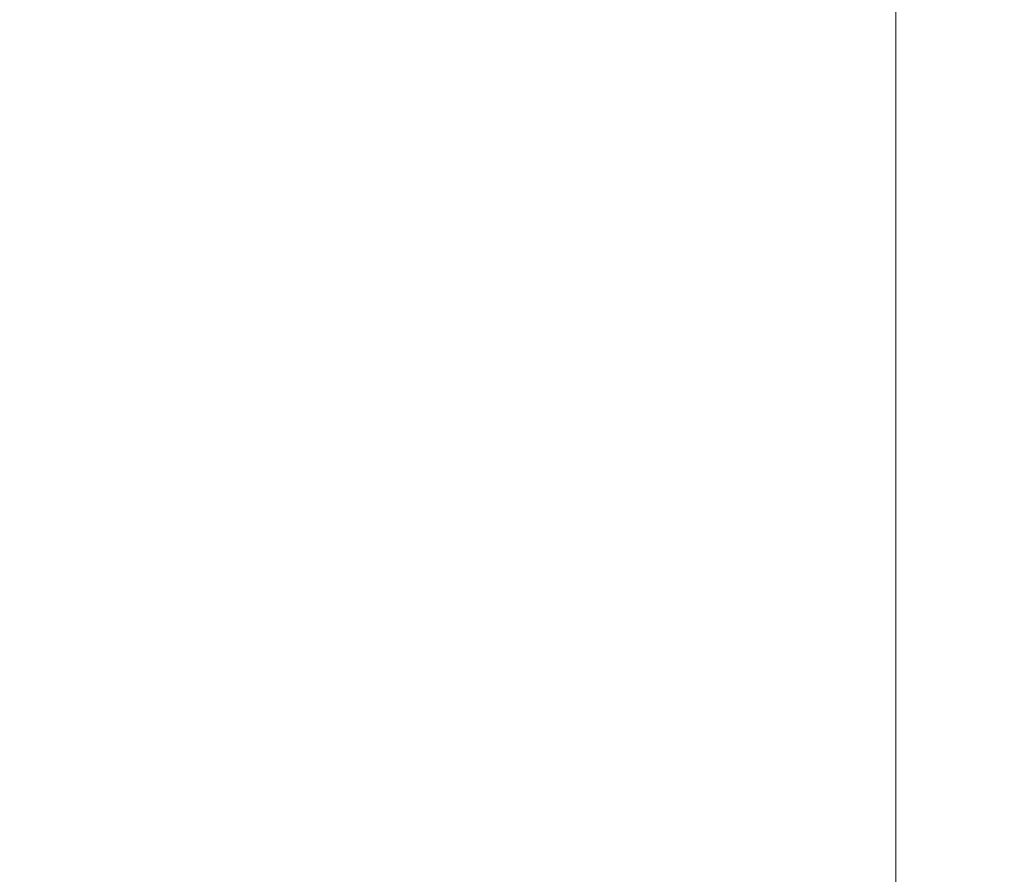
# Model space of a CAD drawing. Header units: inches. Extents: x -64 to 166, y 653 to 805.
# Tile 130 of 256: x -10.099463 to -10.09874, y 657.726598 to 657.727226. Entities that reach past the tile are written whole.
import ezdxf

# ---------------------------------------------------------------- set-up
doc = ezdxf.new("R2010")
doc.units = ezdxf.units.IN
doc.header["$MEASUREMENT"] = 0
doc.layers.add('A-FLOR-HRAL', color=1, linetype='Continuous', lineweight=9)

# ---------------------------------------------------------------- blocks, each defined once
blk = doc.blocks.new('Railing - 4_ x 4_-1398799-_3D_')
at = {"layer": 'A-FLOR-HRAL'}
mesh = blk.add_polyface(dxfattribs=at)
corners = [(2.48046881, 2.48046881, 36.84715176), (2.35546875, 2.35546875, 36.84715176), (-2.35546875, 2.35546875, 36.84715176), (-2.48046881, 2.48046881, 36.84715176)]
mesh.append_faces([[corners[k] for k in face] for face in [(0, 1, 2, 3)]])
mesh = blk.add_polyface(dxfattribs=at)
corners = [(2.35546875, 2.35546875, 36.84715176), (2.34920079, 2.34920079, 36.79152203), (2.33071089, 2.33071089, 36.73868179), (2.30092657, 2.30092657, 36.69128036), (2.26134127, 2.26134127, 36.65169525), (2.21393967, 2.21393967, 36.62190914), (2.1610989, 2.1610989, 36.60342121), (2.10546881, 2.10546881, 36.59715271), (-2.10546881, 2.10546881, 36.59715271), (-2.1610989, 2.1610989, 36.60342121), (-2.21393967, 2.21393967, 36.62190914), (-2.26134127, 2.26134127, 36.65169525), (-2.30092657, 2.30092657, 36.69128036), (-2.33071089, 2.33071089, 36.73868179), (-2.34920079, 2.34920079, 36.79152203), (-2.35546875, 2.35546875, 36.84715176)]
mesh.append_faces([[corners[k] for k in face] for face in [(1, 14, 15, 0)]], dxfattribs={"vtx0": -1})
mesh.append_faces([[corners[k] for k in face] for face in [(6, 9, 10, 5), (5, 10, 11, 4), (4, 11, 12, 3), (3, 12, 13, 2), (2, 13, 14, 1)]], dxfattribs={"vtx0": -1, "vtx2": -1})
mesh.append_faces([[corners[k] for k in face] for face in [(7, 8, 9, 6)]], dxfattribs={"vtx2": -1})
blk = doc.blocks.new('Railing - Railing-1497174-_3D_')
at = {"rotation": 89.99999999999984}
blk.add_blockref('Railing - 4_ x 4_-1398799-_3D_', (-7.7433508, 657.72782221, 1235.06534747), dxfattribs=at)

msp = doc.modelspace()

# ---------------------------------------------------------------- block references
at = {"layer": 'A-FLOR-HRAL'}
msp.add_blockref('Railing - Railing-1497174-_3D_', (0, 0), dxfattribs=at)

doc.saveas('drawing.dxf')
